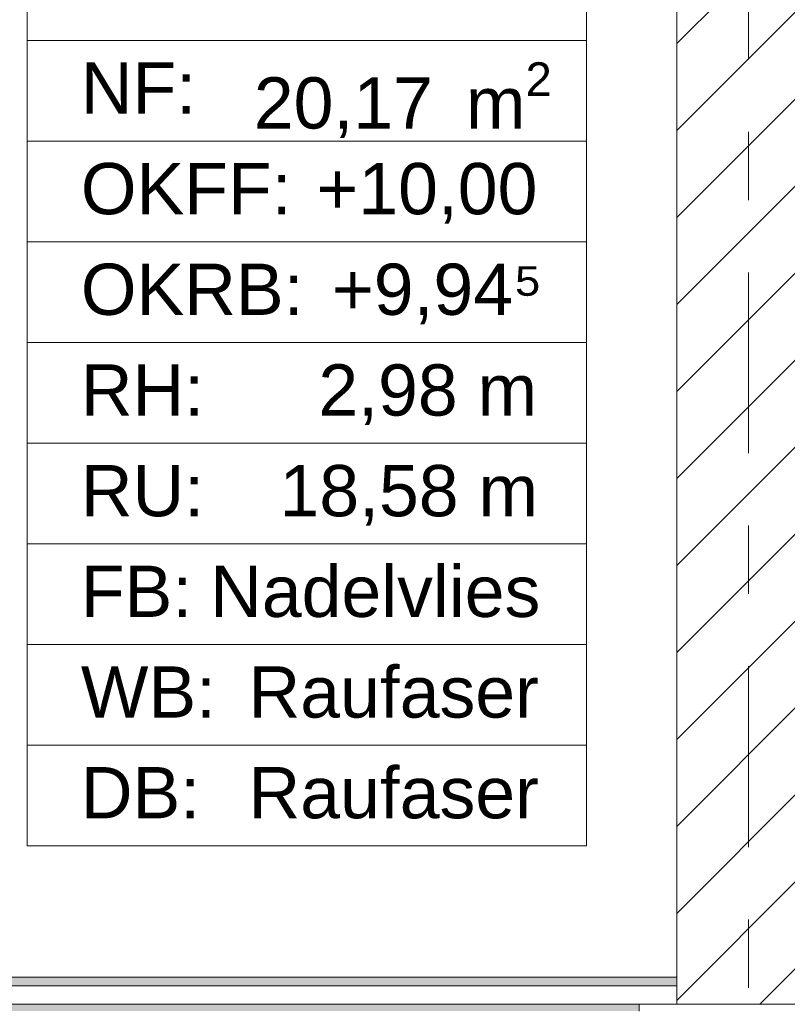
# Model space of a CAD drawing. Header units: metres. Extents: x -3.6 to 84.5, y -11 to 16.8.
# Tile 16 of 161: x 3.1 to 4.2, y 0.7 to 2.2. Entities that reach past the tile are written whole.
import ezdxf

# ---------------------------------------------------------------- set-up
doc = ezdxf.new("R2010")
doc.units = ezdxf.units.M
doc.header["$MEASUREMENT"] = 0
doc.linetypes.add('Strichlinie doppelt', pattern=[0.546806, 0.264583, -0.105833, 0.070556, -0.105833])
doc.linetypes.add('Wipeout_Contour', pattern=[1, 0, -1])
for name, color, linetype in [('401 - Zone.Raum_ Raumbegrenzung_ Whg.', 7, 'Continuous'), ('451 - Universal.Achsen Raster', 7, 'Continuous'), ('605 - Struktur.Wand Innen', 7, 'Continuous'), ('608 - Struktur.Träger', 7, 'Continuous'), ('Neubau_653 - Abdeckung.TB Verkofferung', 7, 'Continuous')]:
    doc.layers.add(name, color=color, linetype=linetype)
doc.styles.add('ERSTELLTER_STIL_2', font='txt')
pattern_1 = [(45, (0, 0), (-0.01767767, 0.01767767), [0, -0.025])]

msp = doc.modelspace()

# ---------------------------------------------------------------- hatches: boundary and pattern name
at = {"layer": '608 - Struktur.Träger', "linetype": 'Continuous', "lineweight": 0, "true_color": 0x000000}
h = msp.add_hatch(dxfattribs=at)
h.set_pattern_fill('Gips_0001', color=18, style=0, pattern_type=2)
h.set_pattern_definition(pattern_1)
h.paths.add_polyline_path([(0.69, 0.71), (0.69, 0.7), (3.97, 0.7), (3.97, 0.71)])
at = {"layer": 'Neubau_653 - Abdeckung.TB Verkofferung', "linetype": 'Continuous', "lineweight": 0, "true_color": 0x000000}
h = msp.add_hatch(dxfattribs=at)
h.set_pattern_fill('Gips_0001', color=18, style=0, pattern_type=2)
h.set_pattern_definition(pattern_1)
h.paths.add_polyline_path([(0.7025, 0.737), (4.025, 0.737), (4.025, 0.7495), (0.7025, 0.7495)])

# ---------------------------------------------------------------- linework, layer by layer
at = {"layer": '401 - Zone.Raum_ Raumbegrenzung_ Whg.', "color": 7, "linetype": 'Continuous', "lineweight": 9}
for p, q in [((3.0741, 2.6408), (3.0741, 0.9417)), ((3.8929, 0.9417), (3.8929, 2.6408)), ((3.0741, 2.1203), (3.0741, 2.2676)), ((3.8929, 2.2676), (3.8929, 2.1203)), ((3.8929, 2.1203), (3.0741, 2.1203)), ((3.0741, 2.1203), (3.8929, 2.1203)), ((3.0741, 1.973), (3.0741, 2.1203)), ((3.8929, 2.1203), (3.8929, 1.973)), ((3.8929, 1.973), (3.0741, 1.973)), ((3.0741, 1.973), (3.8929, 1.973)), ((3.0741, 1.8256), (3.0741, 1.973)), ((3.8929, 1.973), (3.8929, 1.8256)), ((3.8929, 1.8256), (3.0741, 1.8256)), ((3.0741, 1.8256), (3.8929, 1.8256)), ((3.0741, 1.6783), (3.0741, 1.8256)), ((3.8929, 1.8256), (3.8929, 1.6783)), ((3.8929, 1.6783), (3.0741, 1.6783)), ((3.0741, 1.6783), (3.8929, 1.6783)), ((3.0741, 1.531), (3.0741, 1.6783)), ((3.8929, 1.6783), (3.8929, 1.531)), ((3.8929, 1.531), (3.0741, 1.531)), ((3.0741, 1.531), (3.8929, 1.531)), ((3.0741, 1.3837), (3.0741, 1.531)), ((3.8929, 1.531), (3.8929, 1.3837)), ((3.8929, 1.3837), (3.0741, 1.3837)), ((3.0741, 1.3837), (3.8929, 1.3837)), ((3.0741, 1.2364), (3.0741, 1.3837)), ((3.8929, 1.3837), (3.8929, 1.2364)), ((3.8929, 1.2364), (3.0741, 1.2364)), ((3.0741, 1.2364), (3.8929, 1.2364)), ((3.0741, 1.089), (3.0741, 1.2364)), ((3.8929, 1.2364), (3.8929, 1.089)), ((3.8929, 1.089), (3.0741, 1.089)), ((3.0741, 1.089), (3.8929, 1.089)), ((3.0741, 0.9417), (3.0741, 1.089)), ((3.8929, 1.089), (3.8929, 0.9417)), ((3.0741, 0.9417), (3.8929, 0.9417)), ((3.8929, 0.9417), (3.0741, 0.9417))]:
    msp.add_line(p, q, dxfattribs=at)
at = {"layer": '608 - Struktur.Träger', "color": 7, "linetype": 'Continuous', "lineweight": 5}
for q in [(0.69, 0.71), (3.97, 0.7)]:
    msp.add_line((3.97, 0.71), q, dxfattribs=at)
at = {"layer": 'Neubau_653 - Abdeckung.TB Verkofferung', "color": 1, "linetype": 'Continuous', "lineweight": 9}
msp.add_line((0.7025, 0.7495), (29.26, 0.7495), dxfattribs=at)
at = {"layer": 'Neubau_653 - Abdeckung.TB Verkofferung', "color": 1, "linetype": 'Continuous', "lineweight": 5}
for p, q in [((4.025, 0.7495), (0.7025, 0.7495)), ((4.025, 0.737), (0.7025, 0.737)), ((4.025, 0.71), (0.7025, 0.71))]:
    msp.add_line(p, q, dxfattribs=at)
at = {"layer": 'Neubau_653 - Abdeckung.TB Verkofferung', "color": 1, "linetype": 'Continuous', "lineweight": 5, "flags": 128}
msp.add_lwpolyline([(4.025, 0.7495), (4.025, 0.737), (4.025, 0.71)], dxfattribs=at)

# ---------------------------------------------------------------- texts
at = {"layer": '401 - Zone.Raum_ Raumbegrenzung_ Whg.', "color": 7, "lineweight": 9, "char_height": 0.075, "attachment_point": 1, "style": 'ERSTELLTER_STIL_2'}
for s, insert in [('\\A1;{\\pqj;\\pt0;\\fArial|b0|i0|c0|p38;NF: }', (3.1526, 2.0884)), ('\\A1;{\\pql;\\pt0,0.05;\\fArial|b0|i0|c0|p38;20,17\\fArial|b0|i0|c0|p38;\\A1{\\H.66x;\\S^  ;}\\fArial|b0|i0|c0|p38; m\\fArial|b0|i0|c0|p38;\\A1{\\H.66x;\\S2^  ;}}', (3.4058, 2.0884)), ('\\A1;{\\pqj;\\pt0;\\fArial|b0|i0|c0|p38;OKFF: }', (3.1526, 1.9411)), ('\\A1;{\\pqj;\\pt0;\\fArial|b0|i0|c0|p38;+10,00}', (3.4976, 1.9411)), ('\\A1;{\\pqj;\\pt0;\\fArial|b0|i0|c0|p38;+9,94⁵}', (3.5202, 1.7938)), ('\\A1;{\\pqj;\\pt0;\\fArial|b0|i0|c0|p38;OKRB: }', (3.1526, 1.7938)), ('\\A1;{\\pqj;\\pt0;\\fArial|b0|i0|c0|p38;RH: }', (3.1526, 1.6464)), ('\\A1;{\\pqj;\\pt0;\\fArial|b0|i0|c0|p38;2,98 m}', (3.5003, 1.6464)), ('\\A1;{\\pqj;\\pt0;\\fArial|b0|i0|c0|p38;RU: }', (3.1526, 1.4991)), ('\\A1;{\\pqj;\\pt0;\\fArial|b0|i0|c0|p38;18,58 m}', (3.4434, 1.4991)), ('\\A1;{\\pqj;\\pt0;\\fArial|b0|i0|c0|p38;Nadelvlies}', (3.3419, 1.3518)), ('\\A1;{\\pqj;\\pt0;\\fArial|b0|i0|c0|p38;FB: }', (3.1526, 1.3518)), ('\\A1;{\\pqj;\\pt0;\\fArial|b0|i0|c0|p38;Raufaser}', (3.3981, 1.2045)), ('\\A1;{\\pqj;\\pt0;\\fArial|b0|i0|c0|p38;WB: }', (3.1526, 1.2045)), ('\\A1;{\\pqj;\\pt0;\\fArial|b0|i0|c0|p38;DB: }', (3.1526, 1.0572)), ('\\A1;{\\pqj;\\pt0;\\fArial|b0|i0|c0|p38;Raufaser}', (3.3981, 1.0572))]:
    msp.add_mtext(s, dxfattribs=dict(at, insert=insert))

# ---------------------------------------------------------------- next in the draw order: wipeouts: each hides what was drawn before it
at = {"color": 254, "linetype": 'Wipeout_Contour', "lineweight": 0, "ltscale": 21.203418}
msp.add_wipeout([(4.21, 5.1), (4.025, 5.1), (4.025, 0.71), (4.21, 0.71)], dxfattribs=at).dxf.layer = '605 - Struktur.Wand Innen'

# ---------------------------------------------------------------- next in the draw order: hatches: boundary and pattern name
at = {"layer": '605 - Struktur.Wand Innen', "linetype": 'Continuous', "lineweight": 0, "true_color": 0x000000}
h = msp.add_hatch(dxfattribs=at)
h.set_pattern_fill('MW_Ziegel_0001', color=18, style=0, pattern_type=2)
h.set_pattern_definition([(45, (0, 0), (-0.0636396, 0.0636396), [])])
h.paths.add_polyline_path([(4.21, 5.1), (4.025, 5.1), (4.025, 0.71), (4.21, 0.71)])

# ---------------------------------------------------------------- next in the draw order: linework, layer by layer
at = {"layer": '451 - Universal.Achsen Raster', "color": 160, "linetype": 'Strichlinie doppelt', "lineweight": 9, "true_color": 0x3232ff}
msp.add_line((4.13, -10.585), (4.13, 16.355), dxfattribs=at)
at = {"layer": '605 - Struktur.Wand Innen', "color": 7, "linetype": 'Continuous', "lineweight": 18, "flags": 128}
for points in [[(4.025, 5.1), (4.025, 0.71)], [(4.025, 0.71), (4.21, 0.71)]]:
    msp.add_lwpolyline(points, dxfattribs=at)
at = {"layer": '608 - Struktur.Träger', "color": 7, "linetype": 'Continuous', "lineweight": 13}
msp.add_line((0.38, 0.71), (61.88, 0.71), dxfattribs=at)

doc.saveas('drawing.dxf')
